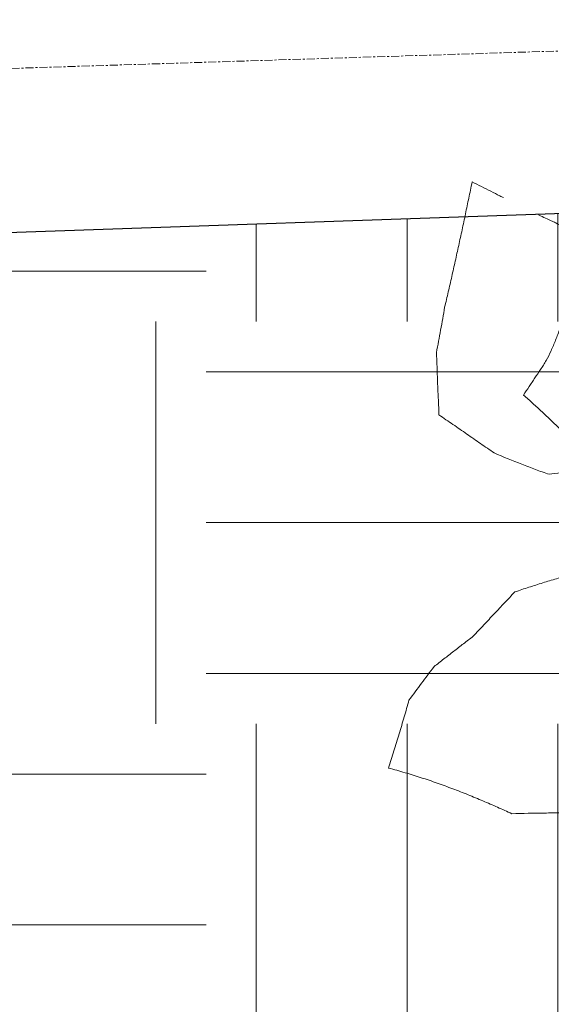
# Model space of a CAD drawing. Header units: millimetres. Extents: x 853417 to 929373, y -433185 to -369260.
# Tile 65 of 228: x 869296 to 870136, y -419259 to -417705. Entities that reach past the tile are written whole.
import ezdxf

# ---------------------------------------------------------------- set-up
doc = ezdxf.new("R2010")
doc.units = ezdxf.units.MM
doc.linetypes.add('Grid Line', pattern=[22.225, 12.7, -3.175, 3.175, -3.175])
for name, color, linetype, lineweight in [('I-FURN', 7, 'Continuous', 9), ('KOKO-FLOR-PATT', 7, 'Continuous', 9), ('KOKO-GRID', 7, 'Continuous', 9), ('KOKO-WALL', 7, 'Continuous', 9), ('KOKO_WALL', 7, 'Continuous', 9)]:
    doc.layers.add(name, color=color, linetype=linetype, lineweight=lineweight)

# ---------------------------------------------------------------- blocks, each defined once
blk = doc.blocks.new('Ol_olev sisesein 8 - SS-01-1455119-1 korrus_SA_kunstihanke plaan')
at = {"layer": 'KOKO-WALL', "lineweight": 25}
blk.add_line((445384.9, 852774.5), (445372.1, 857080.3), dxfattribs=at)
blk = doc.blocks.new('Furniture_Interior-Artwork-Decoration_Gotessons_Areca-Palm  - Default-V4-1 korrus_SA_kunstihanke plaan')
at = {"layer": 'I-FURN'}
for points, knots in [([(-266.6, 544.1), (-269.8, 535.6), (-274.6, 523), (-281.3, 506.4), (-286.4, 494.2), (-291.6, 482), (-297.1, 469.8), (-302.7, 457.8), (-308.3, 446), (-313.9, 434.4), (-319.8, 422.9), (-325.7, 411.5), (-333.6, 396.5), (-343.6, 378.2), (-351.7, 363.8), (-355.9, 356.7)], [0, 0, 0, 0, 0.125, 0.1875, 0.25, 0.3125, 0.375, 0.4375, 0.5, 0.5625, 0.625, 0.6875, 0.75, 0.875, 1, 1, 1, 1]), ([(-113.6, 458.3), (-117.6, 462), (-125.8, 469.4), (-142.1, 484), (-154.5, 495), (-162.8, 502.4)], [0, 0, 0, 0, 0.25, 0.5, 1, 1, 1, 1]), ([(642.9, 330.1), (634.6, 332.6), (618.1, 337.6), (593.7, 344.9), (573.3, 351.2), (557, 356.3), (544.9, 360.1), (532.9, 363.9), (516.9, 369), (497, 375.4), (473.4, 383), (457.8, 388.2), (450, 390.9)], [0, 0, 0, 0, 0.125, 0.25, 0.375, 0.4375, 0.5, 0.5625, 0.625, 0.75, 0.875, 1, 1, 1, 1]), ([(-355.9, 356.7), (-356.9, 339.2), (-358.6, 313.5), (-361.1, 284.2), (-362.7, 267.5), (-364, 255.2), (-365.4, 243), (-367.3, 226.7), (-369.9, 206.6), (-372.7, 183), (-374.5, 167.3), (-375.4, 159.5)], [0, 0, 0, 0, 0.25, 0.375, 0.4375, 0.5, 0.5625, 0.625, 0.75, 0.875, 1, 1, 1, 1]), ([(213.8, 333.6), (206.2, 319.6), (195.3, 298.6), (181.8, 270.8), (175.5, 257.1), (172.5, 250.2)], [0, 0, 0, 0, 0.5, 0.75, 1, 1, 1, 1]), ([(613.9, 283.1), (614.9, 284.8), (618.8, 291.1), (625.6, 302.1), (634.2, 316.1), (640, 325.4), (642.9, 330.1)], [0.8312781, 0.8312781, 0.8312781, 0.8312781, 0.85, 0.9, 0.95, 1, 1, 1, 1]), ([(326.2, 259), (324, 260.7), (319.6, 264.1), (310.9, 270.9), (304.7, 276), (300.7, 279.3)], [0, 0, 0, 0, 0.25, 0.5, 1, 1, 1, 1]), ([(172.5, 250.2), (172.6, 244.1), (173, 232), (173.7, 214.1), (174.9, 196.2), (176.4, 178.6), (178.3, 161.4), (181.3, 138.7), (184.1, 121.9), (186.2, 110.5)], [0, 0, 0, 0, 0.125, 0.25, 0.375, 0.5, 0.625, 0.75, 1, 1, 1, 1]), ([(351.8, 238.5), (349.5, 240.2), (345, 243.7), (336.3, 250.5), (330.2, 255.6), (326.2, 259)], [0, 0, 0, 0, 0.25, 0.5, 1, 1, 1, 1]), ([(514.2, 119.3), (517.1, 124.2), (522.9, 133.6), (530.9, 146.4), (537, 155.9), (541.5, 162.8), (544.6, 167.7), (547.4, 172), (549.7, 175.7), (551.7, 178.9), (553.4, 181.9), (555, 184.6), (556.5, 187.3), (557.9, 189.7), (559, 191.7), (560, 193.3), (560.9, 194.9), (562.1, 196.9), (563.6, 199.2), (565.2, 202), (567.5, 205.7), (570.6, 210.9), (575.2, 218.9), (579.5, 226.3), (581.8, 230.1)], [0, 0, 0, 0, 0.05, 0.1, 0.15, 0.175, 0.2, 0.225, 0.25, 0.275, 0.3, 0.325, 0.35, 0.375, 0.3875, 0.4, 0.4125, 0.425, 0.45, 0.475, 0.5, 0.55, 0.6, 0.6448948, 0.6448948, 0.6448948, 0.6448948])]:
    blk.add_open_spline(points, degree=3, knots=knots, dxfattribs=at)
for points in [[(-162.8, 502.4), (-171.3, 505.6), (-188.5, 512.3), (-214.4, 522.6), (-240.6, 533.3), (-257.9, 540.5), (-266.6, 544.1)], [(-71.3, 392.3), (-74.8, 397.8), (-81.7, 408.7), (-92.3, 425.2), (-102.9, 441.7), (-110, 452.7), (-113.6, 458.3)], [(281.4, 415.1), (275.7, 408.1), (264.4, 394.3), (247.4, 373.9), (230.4, 353.6), (219.3, 340.3), (213.8, 333.6)], [(379.8, 410.2), (371.3, 410.6), (354.5, 411.3), (329.9, 412.9), (305.3, 413.8), (289.4, 414.6), (281.4, 415.1)], [(450, 390.9), (444, 392.4), (432.2, 395.6), (414.6, 400.4), (397.1, 405.3), (385.6, 408.6), (379.8, 410.2)], [(-7.6, 320.6), (-12.8, 326.6), (-23.3, 338.4), (-39, 356.1), (-55.1, 374.2), (-65.9, 386.2), (-71.3, 392.3)], [(11.6, 232), (10.2, 239), (7.4, 253.3), (2.8, 275.4), (-2.2, 297.8), (-5.8, 313), (-7.6, 320.6)], [(300.7, 279.3), (295.9, 274.7), (286.4, 265.8), (271.7, 252.5), (256.8, 239.4), (246.8, 230.6), (241.8, 226.2)], [(419.1, 204.5), (412.5, 207.1), (399.9, 212.4), (382.4, 220.9), (366.3, 229.7), (356.5, 235.5), (351.8, 238.5)]]:
    blk.add_open_spline(points, degree=3, dxfattribs=at)

msp = doc.modelspace()

# ---------------------------------------------------------------- hatches: boundary and pattern name
at = {"layer": 'KOKO-FLOR-PATT', "true_color": 0x800000}
h = msp.add_hatch(dxfattribs=at)
h.set_pattern_fill('FP_21', color=16, style=0, pattern_type=2)
h.set_pattern_definition([(0, (463824.66, -1284242.16), (635, 635), [635, -635]), (0, (463824.66, -1284004.04), (635, 635), [635, -635]), (0, (463824.66, -1283765.9), (635, 635), [635, -635]), (90, (463904.03, -1283686.54), (-635, 635), [635, -635]), (90, (464142.16, -1283686.54), (-635, 635), [635, -635]), (90, (464380.3, -1283686.54), (-635, 635), [635, -635])])
h.paths.add_polyline_path([(864389.7, -421255.4), (866869.6, -421191.7), (870787, -421047.6), (870784.9, -421045.7), (870778.7, -420834.8), (870799.4, -420832.2), (870839.7, -420831), (870839.2, -420815), (870881.2, -420813.8), (870881.2, -420802.8), (870899.8, -420802.3), (870899.7, -420798.2), (870876.8, -420800), (870877.1, -420810.9), (870839.1, -420812), (870812.1, -419880.4), (870849.8, -419879.3), (870852.2, -419891.2), (870873.1, -419890.6), (870871, -419886.7), (870854, -419887.2), (870851.5, -419876.2), (870811.7, -419877.4), (870811.2, -419861.4), (870750.2, -419861.2), (870745.9, -419648.2), (870850.9, -419644.7), (870827.4, -418845.5), (870842.4, -418844.5), (870818.9, -418047.3), (870764.8, -418049), (870762.9, -417989), (866459.7, -418138.2), (864841.6, -418216.1), (864390.8, -421248)], flags=0)
h.paths.add_polyline_path([(867179.3, -421174.6), (867164.1, -420733.3), (868363.4, -420692.1), (868363.2, -420686.1), (869562.7, -420644.9), (869577.9, -421086.1), (868378.5, -421127.4), (868378.8, -421133.3), (867350.4, -421168.7)], flags=0)
h.paths.add_polyline_path([(870783.4, -420856.7), (870799.4, -420856.2), (870799.2, -420850.2), (870783.2, -420850.7), (870783.4, -420856.4)], flags=0)
h.paths.add_polyline_path([(870873.9, -420839.4), (870889.9, -420838.9), (870889.7, -420832.9), (870873.7, -420833.4), (870873.9, -420839.2)], flags=0)
h.paths.add_polyline_path([(870785.6, -420099.7), (870794.9, -420100.9), (870794.8, -420098.8), (870786, -420099.7)], flags=0)
h.paths.add_polyline_path([(870786, -420090.4), (870782, -420091.7), (870785.8, -420095.1), (870786, -420090.5)], flags=0)
h.paths.add_polyline_path([(870790.1, -420111.8), (870782, -420106.8), (870773, -420094.9), (870775.2, -420090.7), (870772.5, -420090.5), (870771.3, -420006.7), (870774.4, -420004.7), (870770.5, -420001.6), (870775.5, -419993.6), (870787.4, -419984.6), (870791.5, -419986.7), (870791.7, -419985.3), (870812.1, -419986.7), (870811.2, -420000.3), (870791.9, -419998.8), (870790.2, -419993.7), (870782.6, -419997.1), (870781.4, -420006.4), (870788.1, -420006.4), (870789.3, -420090.3), (870786.1, -420090.5), (870795, -420098.8), (870805.4, -420100.6), (870805.5, -420107.4), (870795, -420105.7), (870790.3, -420111.5)], flags=0)
h.paths.add_polyline_path([(870783.5, -420006.4), (870783.8, -419997.2), (870790.2, -419999.4), (870783.6, -420006.3)], flags=0)
h.paths.add_polyline_path([(870845.1, -419857), (870861.1, -419856.5), (870860.9, -419850.5), (870844.9, -419851), (870845.1, -419856.8)], flags=0)
h.paths.add_polyline_path([(870753.7, -419845.1), (870769.7, -419844.6), (870769.5, -419838.6), (870753.5, -419839.1)], flags=0)
h.paths.add_polyline_path([(866139.1, -419161.5), (866123.2, -418708), (866681.7, -418688.4), (866697.6, -419141.9), (866459.7, -419150.3)], flags=0)
h.paths.add_polyline_path([(868412.4, -419081.8), (868396.5, -418628.2), (868954.9, -418608.6), (868970.8, -419062.2)], flags=0)

# ---------------------------------------------------------------- linework, layer by layer
at = {"layer": 'KOKO-GRID', "linetype": 'Grid Line'}
msp.add_line((887844, -417193), (856107.9, -418199.2), dxfattribs=at)

# ---------------------------------------------------------------- block references
at = {"layer": 'I-FURN', "rotation": 95.12458629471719}
msp.add_blockref('Furniture_Interior-Artwork-Decoration_Gotessons_Areca-Palm  - Default-V4-1 korrus_SA_kunstihanke plaan', (870396.6, -418571.6), dxfattribs=at)
at = {"layer": 'KOKO_WALL', "rotation": 271.815909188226}
msp.add_blockref('Ol_olev sisesein 8 - SS-01-1455119-1 korrus_SA_kunstihanke plaan', (0, 0), dxfattribs=at)

doc.saveas('drawing.dxf')
